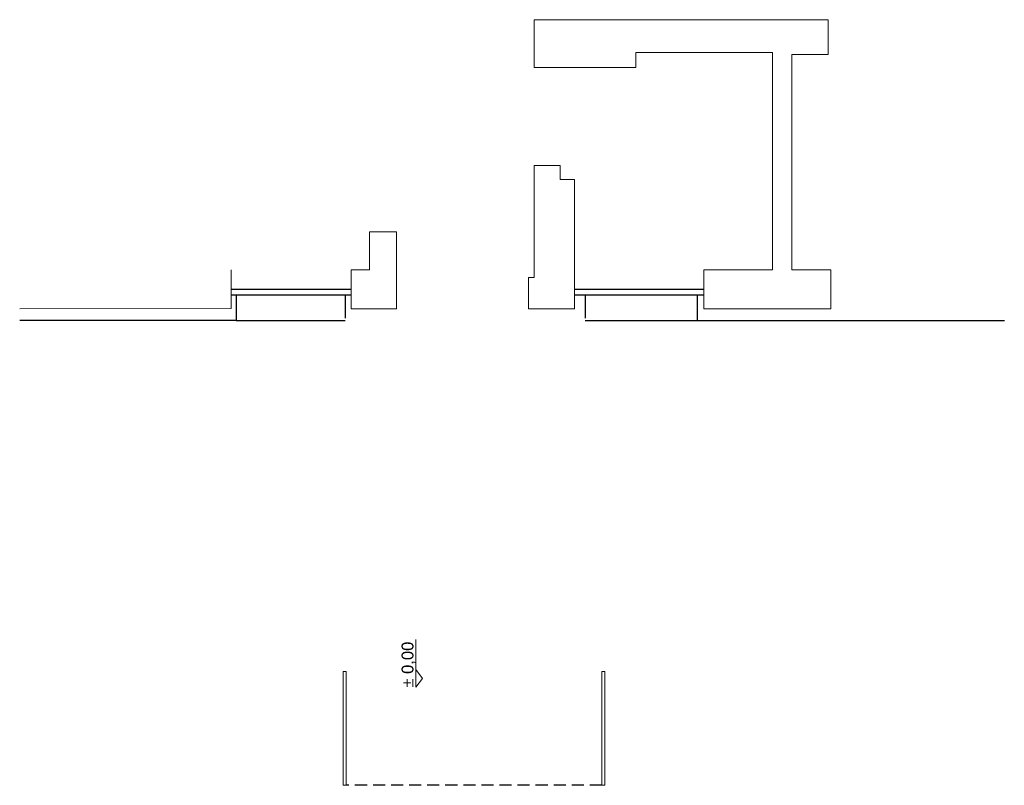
# Model space of a CAD drawing. Header units: millimetres. Extents: x -33628 to -373, y -3399 to 2697.
# Tile 80 of 99: x -24042 to -23004, y -2712 to -1906. Entities that reach past the tile are written whole.
import ezdxf

# ---------------------------------------------------------------- set-up
doc = ezdxf.new("R2010")
doc.units = ezdxf.units.MM
doc.header["$LTSCALE"] = 0.2
doc.header["$MEASUREMENT"] = 0
doc.linetypes.add('HIDDENX2', pattern=[19.05, 12.7, -6.35])
doc.layers.add('_MB_szklo_0.15', color=142, linetype='Continuous', lineweight=15)
doc.layers.add('A_OPIS', color=2, linetype='Continuous', lineweight=13)
for name, color, linetype in [('A-ocieplenie', 6, 'Continuous'), ('A-okno', 1, 'Continuous'), ('A-widok', 41, 'Continuous'), ('A-ściany', 140, 'Continuous')]:
    doc.layers.add(name, color=color, linetype=linetype)
doc.styles.add('ODNOŚNIKI', font='arial.ttf')

# ---------------------------------------------------------------- blocks, each defined once
blk = doc.blocks.new('ZNAK-POZIOM nap od góry')
at = {"ltscale": 5}
blk.add_lwpolyline([(8.23, 1.41), (-1.86, 1.41), (0, 0), (1.86, 1.41)], dxfattribs=at)
at = {"style": 'ODNOŚNIKI', "flags": 4}
for tag, p in [('ZNAK', (-1.5, 1.88)), ('POZIOM', (1.87, 1.88))]:
    blk.add_attdef(tag, p, '', height=2.5, dxfattribs=at)

msp = doc.modelspace()

# ---------------------------------------------------------------- linework, layer by layer
at = {"layer": '_MB_szklo_0.15'}
for points in [[(-23700.7, -2712.3), (-23700.7, -2592.3), (-23697.7, -2592.3), (-23697.7, -2712.3)], [(-23424.9, -2712.3), (-23424.9, -2592.3), (-23427.9, -2592.3), (-23427.9, -2712.3)]]:
    msp.add_lwpolyline(points, close=True, dxfattribs=at)
at = {"layer": 'A-ocieplenie'}
for p, q in [((-23813.5, -2195.7), (-23813.5, -2222.7)), ((-23445.5, -2195.7), (-23445.5, -2220.2)), ((-23327.5, -2195.7), (-23327.5, -2222.7)), ((-23813.5, -2222.7), (-24041.8, -2222.7)), ((-23327.5, -2222.7), (-23003.5, -2222.7))]:
    msp.add_line(p, q, dxfattribs=at)
msp.add_lwpolyline([(-23698.5, -2195.7), (-23698.5, -2220.2)], dxfattribs=at)
at = {"layer": 'A-okno'}
for p, q in [((-23818.8, -2189.7), (-23692.3, -2189.7)), ((-23456.9, -2189.7), (-23320.3, -2189.7)), ((-23818.8, -2195.7), (-23692.3, -2195.7)), ((-23456.9, -2195.7), (-23320.3, -2195.7))]:
    msp.add_line(p, q, dxfattribs=at)
at = {"layer": 'A-widok'}
for p, q in [((-23813.5, -2222.7), (-23698.5, -2222.7)), ((-23445.5, -2222.7), (-23327.5, -2222.7))]:
    msp.add_line(p, q, dxfattribs=at)
at = {"layer": 'A-widok', "linetype": 'HIDDENX2', "ltscale": 5}
msp.add_lwpolyline([(-23427.9, -2712.3), (-23697.7, -2712.3)], dxfattribs=at)
at = {"layer": 'A-ściany', "lineweight": 0}
for points in [[(-23186.6, -2210.2), (-23186.6, -2169.2), (-23227.7, -2169.2), (-23227.7, -1942.2), (-23189.2, -1942.2), (-23189.2, -1905.6), (-23499.3, -1905.6), (-23499.3, -1956), (-23392, -1956), (-23392, -1940.1), (-23248, -1940.1), (-23248, -2169.2), (-23320.3, -2169.2), (-23320.3, -2210.2)], [(-23456.9, -2074.1), (-23472, -2074.1), (-23472, -2059.1), (-23499.3, -2059.1), (-23499.3, -2177.2), (-23505.3, -2177.2), (-23505.3, -2210.2), (-23456.9, -2210.2)], [(-23692.3, -2210.2), (-23644.3, -2210.2), (-23644.3, -2169.2), (-23644.3, -2169.2), (-23644.3, -2129.2), (-23672.8, -2129.2), (-23672.8, -2169.2), (-23692.3, -2169.2)]]:
    msp.add_lwpolyline(points, close=True, dxfattribs=at)
msp.add_lwpolyline([(-24041.6, -2210.3), (-23818.8, -2210.1), (-23818.8, -2169.2)], dxfattribs=at)

# ---------------------------------------------------------------- block references
at = {"layer": 'A_OPIS'}
ref = msp.add_blockref('ZNAK-POZIOM nap od góry', (-23616.9, -2599.8), dxfattribs=dict(at, xscale=5, yscale=5, zscale=6, rotation=90))
ref.add_attrib('ZNAK', '%%P', (-23626.6, -2609.2), dxfattribs={"layer": '0', "height": 12.5, "rotation": 90, "style": 'ODNOŚNIKI', "flags": 4})
ref.add_attrib('POZIOM', '0,00', (-23626.6, -2595), dxfattribs={"layer": '0', "height": 12.5, "rotation": 90, "style": 'ODNOŚNIKI', "flags": 4})

doc.saveas('drawing.dxf')
